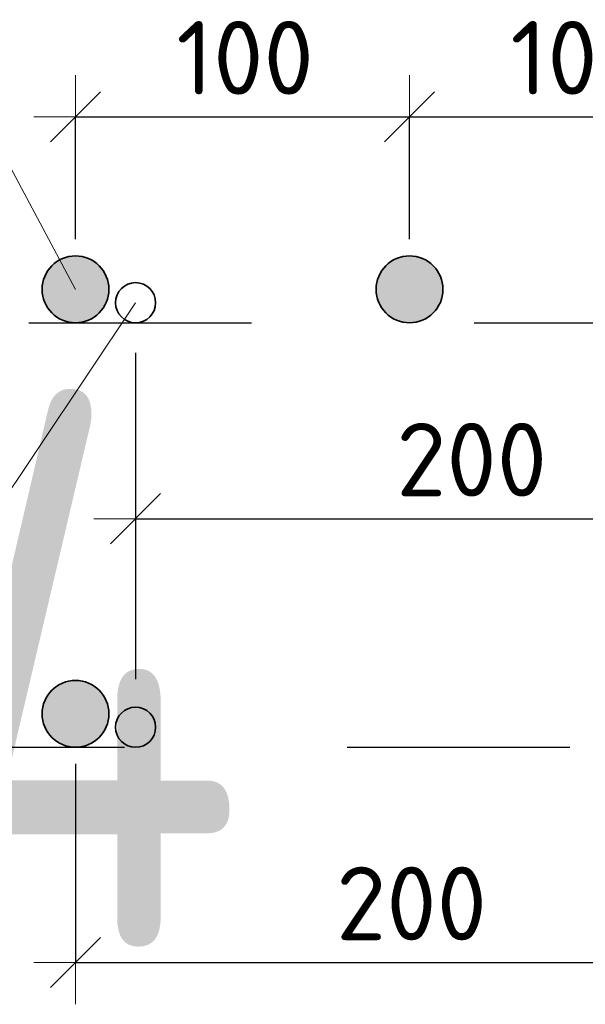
# Model space of a CAD drawing. Header units: metres. Extents: x -38 to 97, y -15 to 21.
# Tile 123 of 132: x 76.117 to 76.371, y 7.921 to 8.363. Entities that reach past the tile are written whole.
import ezdxf

# ---------------------------------------------------------------- set-up
doc = ezdxf.new("R2010")
doc.units = ezdxf.units.M
doc.header["$PDMODE"] = 65
doc.linetypes.add('______2', pattern=[0.0405, 0.03, -0.0105])
doc.layers.add('XR$3$_3898', color=7, linetype='Continuous')
doc.layers.add('XR$5$_3898', color=7, linetype='Continuous')
doc.layers.add('XR$3$Размерная линия_ общее', color=7, linetype='Continuous', lineweight=13)
doc.layers.add('XR$5$Размерная линия_ общее', color=7, linetype='Continuous', lineweight=13)
doc.styles.add('ISOCPEUR', font='txt')
doc.dimstyles.new('DIMSTYLE_8', dxfattribs={"dimtxt": 0.033, "dimasz": 0.0375, "dimexe": 0, "dimexo": 0, "dimgap": 0.0165, "dimtad": 2, "dimdec": 0, "dimlfac": 1000, "dimrnd": 1, "dimzin": 12, "dimdsep": 46, "dimtxsty": 'ISOCPEUR', "dimblk1": 'ALL_ML_STRICH', "dimblk2": 'ALL_ML_STRICH', "dimsah": 1, "dimcen": 0, "dimclrd": 7, "dimclre": 256, "dimclrt": 7, "dimadec": 0, "dimazin": 0, "dimtfac": 1, "dimtdec": 0, "dimtix": 1, "dimtmove": 2, "dimatfit": 3, "dimfxl": 0, "dimtzin": 0, "dimlwd": 0, "dimlwe": -3, "dimarcsym": 0})

# ---------------------------------------------------------------- blocks, each defined once
blk = doc.blocks.new('ALL_ML_STRICH')
at = {"color": 0, "linetype": 'ByBlock', "lineweight": -2}
for p, q in [((0, -0.5), (0, 0.5)), ((-0.3, -0.3), (0.3, 0.3)), ((-1, 0), (0.5, 0))]:
    blk.add_line(p, q, dxfattribs=at)
blk = doc.blocks.new('*D56')
at = {"layer": 'DEFPOINTS', "color": 7, "linetype": 'Continuous', "lineweight": 13, "transparency": 33554687}
for p in [(76.14196, 8.31961), (76.14196, 8.24218), (76.29196, 8.24218)]:
    blk.add_point(p, dxfattribs=at)
at = {"layer": 'XR$3$Размерная линия_ общее', "color": 253, "linetype": 'Continuous', "lineweight": -2, "true_color": 0xa0a0a0, "transparency": 33554687}
for p, q in [((76.14196, 8.26468), (76.14196, 8.31961)), ((76.29196, 8.26468), (76.29196, 8.31961))]:
    blk.add_line(p, q, dxfattribs=at)
at = {"layer": 'XR$3$Размерная линия_ общее', "color": 7, "linetype": 'Continuous', "lineweight": -2, "transparency": 33554687}
blk.add_line((76.14196, 8.31961), (76.29196, 8.31961), dxfattribs=at)
at = {"layer": 'XR$3$Размерная линия_ общее', "color": 7, "linetype": 'Continuous', "lineweight": 13, "transparency": 33554687, "xscale": 0.0375, "yscale": 0.0375, "zscale": 0.0375, "rotation": 180}
blk.add_blockref('ALL_ML_STRICH', (76.14196, 8.31961), dxfattribs=at)
at = {"layer": 'XR$3$Размерная линия_ общее', "color": 7, "linetype": 'Continuous', "lineweight": 13, "transparency": 33554687, "xscale": 0.0375, "yscale": 0.0375, "zscale": 0.0375}
blk.add_blockref('ALL_ML_STRICH', (76.29196, 8.31961), dxfattribs=at)
at = {"layer": 'XR$3$Размерная линия_ общее', "color": 7, "linetype": 'Continuous', "lineweight": 13, "transparency": 33554687, "insert": (76.18726, 8.36261), "char_height": 0.033, "width": 0.00165, "attachment_point": 1, "line_spacing_factor": 0.60241, "style": 'ISOCPEUR'}
blk.add_mtext('100', dxfattribs=at)
blk = doc.blocks.new('*D57')
at = {"layer": 'DEFPOINTS', "color": 7, "linetype": 'Continuous', "lineweight": 13, "transparency": 33554687}
for p in [(76.29196, 8.31961), (76.29196, 8.24218), (76.44196, 8.24218)]:
    blk.add_point(p, dxfattribs=at)
at = {"layer": 'XR$3$Размерная линия_ общее', "color": 253, "linetype": 'Continuous', "lineweight": -2, "true_color": 0xa0a0a0, "transparency": 33554687}
for p, q in [((76.29196, 8.26468), (76.29196, 8.31961)), ((76.44196, 8.26468), (76.44196, 8.31961))]:
    blk.add_line(p, q, dxfattribs=at)
at = {"layer": 'XR$3$Размерная линия_ общее', "color": 7, "linetype": 'Continuous', "lineweight": -2, "transparency": 33554687}
blk.add_line((76.29196, 8.31961), (76.44196, 8.31961), dxfattribs=at)
at = {"layer": 'XR$3$Размерная линия_ общее', "color": 7, "linetype": 'Continuous', "lineweight": 13, "transparency": 33554687, "xscale": 0.0375, "yscale": 0.0375, "zscale": 0.0375, "rotation": 180}
blk.add_blockref('ALL_ML_STRICH', (76.29196, 8.31961), dxfattribs=at)
at = {"layer": 'XR$3$Размерная линия_ общее', "color": 7, "linetype": 'Continuous', "lineweight": 13, "transparency": 33554687, "xscale": 0.0375, "yscale": 0.0375, "zscale": 0.0375}
blk.add_blockref('ALL_ML_STRICH', (76.44196, 8.31961), dxfattribs=at)
at = {"layer": 'XR$3$Размерная линия_ общее', "color": 7, "linetype": 'Continuous', "lineweight": 13, "transparency": 33554687, "insert": (76.33726, 8.36261), "char_height": 0.033, "width": 0.00165, "attachment_point": 1, "line_spacing_factor": 0.60241, "style": 'ISOCPEUR'}
blk.add_mtext('100', dxfattribs=at)
blk = doc.blocks.new('*D62')
at = {"layer": 'DEFPOINTS', "color": 7, "linetype": 'Continuous', "lineweight": 13, "transparency": 33554687}
for p in [(76.16896, 8.23618), (76.46896, 8.23618), (76.16896, 8.13924)]:
    blk.add_point(p, dxfattribs=at)
at = {"layer": 'XR$3$Размерная линия_ общее', "color": 253, "linetype": 'Continuous', "lineweight": -2, "true_color": 0xa0a0a0, "transparency": 33554687}
for p, q in [((76.16896, 8.21368), (76.16896, 8.13924)), ((76.46896, 8.21368), (76.46896, 8.13924))]:
    blk.add_line(p, q, dxfattribs=at)
at = {"layer": 'XR$3$Размерная линия_ общее', "color": 7, "linetype": 'Continuous', "lineweight": -2, "transparency": 33554687}
blk.add_line((76.16896, 8.13924), (76.46896, 8.13924), dxfattribs=at)
at = {"layer": 'XR$3$Размерная линия_ общее', "color": 7, "linetype": 'Continuous', "lineweight": 13, "transparency": 33554687, "xscale": 0.0375, "yscale": 0.0375, "zscale": 0.0375, "rotation": 180}
blk.add_blockref('ALL_ML_STRICH', (76.16896, 8.13924), dxfattribs=at)
at = {"layer": 'XR$3$Размерная линия_ общее', "color": 7, "linetype": 'Continuous', "lineweight": 13, "transparency": 33554687, "xscale": 0.0375, "yscale": 0.0375, "zscale": 0.0375}
blk.add_blockref('ALL_ML_STRICH', (76.46896, 8.13924), dxfattribs=at)
at = {"layer": 'XR$3$Размерная линия_ общее', "color": 7, "linetype": 'Continuous', "lineweight": 13, "transparency": 33554687, "insert": (76.28596, 8.18224), "char_height": 0.033, "width": 0.00165, "attachment_point": 1, "line_spacing_factor": 0.60241, "style": 'ISOCPEUR'}
blk.add_mtext('200', dxfattribs=at)
blk = doc.blocks.new('*D65')
at = {"layer": 'DEFPOINTS', "color": 7, "linetype": 'Continuous', "lineweight": 13, "transparency": 33554687}
for p in [(76.14196, 8.05168), (76.44196, 8.05168), (76.14196, 7.94007)]:
    blk.add_point(p, dxfattribs=at)
at = {"layer": 'XR$3$Размерная линия_ общее', "color": 253, "linetype": 'Continuous', "lineweight": -2, "true_color": 0xa0a0a0, "transparency": 33554687}
for p, q in [((76.14196, 8.02918), (76.14196, 7.94007)), ((76.44196, 8.02918), (76.44196, 7.94007))]:
    blk.add_line(p, q, dxfattribs=at)
at = {"layer": 'XR$3$Размерная линия_ общее', "color": 7, "linetype": 'Continuous', "lineweight": -2, "transparency": 33554687}
blk.add_line((76.14196, 7.94007), (76.44196, 7.94007), dxfattribs=at)
at = {"layer": 'XR$3$Размерная линия_ общее', "color": 7, "linetype": 'Continuous', "lineweight": 13, "transparency": 33554687, "xscale": 0.0375, "yscale": 0.0375, "zscale": 0.0375, "rotation": 180}
blk.add_blockref('ALL_ML_STRICH', (76.14196, 7.94007), dxfattribs=at)
at = {"layer": 'XR$3$Размерная линия_ общее', "color": 7, "linetype": 'Continuous', "lineweight": 13, "transparency": 33554687, "xscale": 0.0375, "yscale": 0.0375, "zscale": 0.0375}
blk.add_blockref('ALL_ML_STRICH', (76.44196, 7.94007), dxfattribs=at)
at = {"layer": 'XR$3$Размерная линия_ общее', "color": 7, "linetype": 'Continuous', "lineweight": 13, "transparency": 33554687, "insert": (76.25896, 7.98307), "char_height": 0.033, "width": 0.00165, "attachment_point": 1, "line_spacing_factor": 0.60241, "style": 'ISOCPEUR'}
blk.add_mtext('200', dxfattribs=at)
blk = doc.blocks.new('*D706')
at = {"layer": 'DEFPOINTS', "color": 7, "linetype": 'Continuous', "lineweight": 13, "transparency": 33554687}
for p in [(76.14196, 8.31961), (76.14196, 8.24218), (76.29196, 8.24218)]:
    blk.add_point(p, dxfattribs=at)
at = {"layer": 'XR$5$Размерная линия_ общее', "color": 253, "linetype": 'Continuous', "lineweight": -2, "true_color": 0xa0a0a0, "transparency": 33554687}
for p, q in [((76.14196, 8.26468), (76.14196, 8.31961)), ((76.29196, 8.26468), (76.29196, 8.31961))]:
    blk.add_line(p, q, dxfattribs=at)
at = {"layer": 'XR$5$Размерная линия_ общее', "color": 7, "linetype": 'Continuous', "lineweight": -2, "transparency": 33554687}
blk.add_line((76.14196, 8.31961), (76.29196, 8.31961), dxfattribs=at)
at = {"layer": 'XR$5$Размерная линия_ общее', "color": 7, "linetype": 'Continuous', "lineweight": 13, "transparency": 33554687, "xscale": 0.0375, "yscale": 0.0375, "zscale": 0.0375, "rotation": 180}
blk.add_blockref('ALL_ML_STRICH', (76.14196, 8.31961), dxfattribs=at)
at = {"layer": 'XR$5$Размерная линия_ общее', "color": 7, "linetype": 'Continuous', "lineweight": 13, "transparency": 33554687, "xscale": 0.0375, "yscale": 0.0375, "zscale": 0.0375}
blk.add_blockref('ALL_ML_STRICH', (76.29196, 8.31961), dxfattribs=at)
at = {"layer": 'XR$5$Размерная линия_ общее', "color": 7, "linetype": 'Continuous', "lineweight": 13, "transparency": 33554687, "insert": (76.18726, 8.36261), "char_height": 0.033, "width": 0.00165, "attachment_point": 1, "line_spacing_factor": 0.60241, "style": 'ISOCPEUR'}
blk.add_mtext('100', dxfattribs=at)
blk = doc.blocks.new('*D707')
at = {"layer": 'DEFPOINTS', "color": 7, "linetype": 'Continuous', "lineweight": 13, "transparency": 33554687}
for p in [(76.29196, 8.31961), (76.29196, 8.24218), (76.44196, 8.24218)]:
    blk.add_point(p, dxfattribs=at)
at = {"layer": 'XR$5$Размерная линия_ общее', "color": 253, "linetype": 'Continuous', "lineweight": -2, "true_color": 0xa0a0a0, "transparency": 33554687}
for p, q in [((76.29196, 8.26468), (76.29196, 8.31961)), ((76.44196, 8.26468), (76.44196, 8.31961))]:
    blk.add_line(p, q, dxfattribs=at)
at = {"layer": 'XR$5$Размерная линия_ общее', "color": 7, "linetype": 'Continuous', "lineweight": -2, "transparency": 33554687}
blk.add_line((76.29196, 8.31961), (76.44196, 8.31961), dxfattribs=at)
at = {"layer": 'XR$5$Размерная линия_ общее', "color": 7, "linetype": 'Continuous', "lineweight": 13, "transparency": 33554687, "xscale": 0.0375, "yscale": 0.0375, "zscale": 0.0375, "rotation": 180}
blk.add_blockref('ALL_ML_STRICH', (76.29196, 8.31961), dxfattribs=at)
at = {"layer": 'XR$5$Размерная линия_ общее', "color": 7, "linetype": 'Continuous', "lineweight": 13, "transparency": 33554687, "xscale": 0.0375, "yscale": 0.0375, "zscale": 0.0375}
blk.add_blockref('ALL_ML_STRICH', (76.44196, 8.31961), dxfattribs=at)
at = {"layer": 'XR$5$Размерная линия_ общее', "color": 7, "linetype": 'Continuous', "lineweight": 13, "transparency": 33554687, "insert": (76.33726, 8.36261), "char_height": 0.033, "width": 0.00165, "attachment_point": 1, "line_spacing_factor": 0.60241, "style": 'ISOCPEUR'}
blk.add_mtext('100', dxfattribs=at)
blk = doc.blocks.new('*D712')
at = {"layer": 'DEFPOINTS', "color": 7, "linetype": 'Continuous', "lineweight": 13, "transparency": 33554687}
for p in [(76.16896, 8.23618), (76.46896, 8.23618), (76.16896, 8.13924)]:
    blk.add_point(p, dxfattribs=at)
at = {"layer": 'XR$5$Размерная линия_ общее', "color": 253, "linetype": 'Continuous', "lineweight": -2, "true_color": 0xa0a0a0, "transparency": 33554687}
for p, q in [((76.16896, 8.21368), (76.16896, 8.13924)), ((76.46896, 8.21368), (76.46896, 8.13924))]:
    blk.add_line(p, q, dxfattribs=at)
at = {"layer": 'XR$5$Размерная линия_ общее', "color": 7, "linetype": 'Continuous', "lineweight": -2, "transparency": 33554687}
blk.add_line((76.16896, 8.13924), (76.46896, 8.13924), dxfattribs=at)
at = {"layer": 'XR$5$Размерная линия_ общее', "color": 7, "linetype": 'Continuous', "lineweight": 13, "transparency": 33554687, "xscale": 0.0375, "yscale": 0.0375, "zscale": 0.0375, "rotation": 180}
blk.add_blockref('ALL_ML_STRICH', (76.16896, 8.13924), dxfattribs=at)
at = {"layer": 'XR$5$Размерная линия_ общее', "color": 7, "linetype": 'Continuous', "lineweight": 13, "transparency": 33554687, "xscale": 0.0375, "yscale": 0.0375, "zscale": 0.0375}
blk.add_blockref('ALL_ML_STRICH', (76.46896, 8.13924), dxfattribs=at)
at = {"layer": 'XR$5$Размерная линия_ общее', "color": 7, "linetype": 'Continuous', "lineweight": 13, "transparency": 33554687, "insert": (76.28596, 8.18224), "char_height": 0.033, "width": 0.00165, "attachment_point": 1, "line_spacing_factor": 0.60241, "style": 'ISOCPEUR'}
blk.add_mtext('200', dxfattribs=at)
blk = doc.blocks.new('*D715')
at = {"layer": 'DEFPOINTS', "color": 7, "linetype": 'Continuous', "lineweight": 13, "transparency": 33554687}
for p in [(76.14196, 8.05168), (76.44196, 8.05168), (76.14196, 7.94007)]:
    blk.add_point(p, dxfattribs=at)
at = {"layer": 'XR$5$Размерная линия_ общее', "color": 253, "linetype": 'Continuous', "lineweight": -2, "true_color": 0xa0a0a0, "transparency": 33554687}
for p, q in [((76.14196, 8.02918), (76.14196, 7.94007)), ((76.44196, 8.02918), (76.44196, 7.94007))]:
    blk.add_line(p, q, dxfattribs=at)
at = {"layer": 'XR$5$Размерная линия_ общее', "color": 7, "linetype": 'Continuous', "lineweight": -2, "transparency": 33554687}
blk.add_line((76.14196, 7.94007), (76.44196, 7.94007), dxfattribs=at)
at = {"layer": 'XR$5$Размерная линия_ общее', "color": 7, "linetype": 'Continuous', "lineweight": 13, "transparency": 33554687, "xscale": 0.0375, "yscale": 0.0375, "zscale": 0.0375, "rotation": 180}
blk.add_blockref('ALL_ML_STRICH', (76.14196, 7.94007), dxfattribs=at)
at = {"layer": 'XR$5$Размерная линия_ общее', "color": 7, "linetype": 'Continuous', "lineweight": 13, "transparency": 33554687, "xscale": 0.0375, "yscale": 0.0375, "zscale": 0.0375}
blk.add_blockref('ALL_ML_STRICH', (76.44196, 7.94007), dxfattribs=at)
at = {"layer": 'XR$5$Размерная линия_ общее', "color": 7, "linetype": 'Continuous', "lineweight": 13, "transparency": 33554687, "insert": (76.25896, 7.98307), "char_height": 0.033, "width": 0.00165, "attachment_point": 1, "line_spacing_factor": 0.60241, "style": 'ISOCPEUR'}
blk.add_mtext('200', dxfattribs=at)

msp = doc.modelspace()

# ---------------------------------------------------------------- hatches: boundary and pattern name
at = {"linetype": 'Continuous', "lineweight": 25, "true_color": 0xa2a2a2, "transparency": 33554687}
for points in [[(76.15386, 8.25131), (76.15257, 8.25278), (76.1511, 8.25408), (76.14946, 8.25517), (76.1477, 8.25603), (76.14585, 8.25667), (76.14392, 8.25705), (76.14196, 8.25718), (76.14001, 8.25705), (76.13808, 8.25667), (76.13622, 8.25603), (76.13446, 8.25517), (76.13283, 8.25408), (76.13136, 8.25278), (76.13006, 8.25131), (76.12897, 8.24968), (76.12811, 8.24792), (76.12748, 8.24606), (76.12709, 8.24413), (76.12696, 8.24218), (76.12709, 8.24022), (76.12748, 8.23829), (76.12811, 8.23644), (76.12897, 8.23468), (76.13006, 8.23305), (76.13136, 8.23157), (76.13283, 8.23028), (76.13446, 8.22919), (76.13622, 8.22832), (76.13808, 8.22769), (76.14001, 8.2273), (76.14196, 8.22718), (76.14392, 8.2273), (76.14585, 8.22769), (76.1477, 8.22832), (76.14946, 8.22919), (76.1511, 8.23028), (76.15257, 8.23157), (76.15386, 8.23305), (76.15495, 8.23468), (76.15582, 8.23644), (76.15645, 8.23829), (76.15684, 8.24022), (76.15696, 8.24218), (76.15684, 8.24413), (76.15645, 8.24606), (76.15582, 8.24792), (76.15495, 8.24968)], [(76.15386, 8.25131), (76.15257, 8.25278), (76.1511, 8.25408), (76.14946, 8.25517), (76.1477, 8.25603), (76.14585, 8.25667), (76.14392, 8.25705), (76.14196, 8.25718), (76.14001, 8.25705), (76.13808, 8.25667), (76.13622, 8.25603), (76.13446, 8.25517), (76.13283, 8.25408), (76.13136, 8.25278), (76.13006, 8.25131), (76.12897, 8.24968), (76.12811, 8.24792), (76.12748, 8.24606), (76.12709, 8.24413), (76.12696, 8.24218), (76.12709, 8.24022), (76.12748, 8.23829), (76.12811, 8.23644), (76.12897, 8.23468), (76.13006, 8.23305), (76.13136, 8.23157), (76.13283, 8.23028), (76.13446, 8.22919), (76.13622, 8.22832), (76.13808, 8.22769), (76.14001, 8.2273), (76.14196, 8.22718), (76.14392, 8.2273), (76.14585, 8.22769), (76.1477, 8.22832), (76.14946, 8.22919), (76.1511, 8.23028), (76.15257, 8.23157), (76.15386, 8.23305), (76.15495, 8.23468), (76.15582, 8.23644), (76.15645, 8.23829), (76.15684, 8.24022), (76.15696, 8.24218), (76.15684, 8.24413), (76.15645, 8.24606), (76.15582, 8.24792), (76.15495, 8.24968)], [(76.30386, 8.25131), (76.30257, 8.25278), (76.3011, 8.25408), (76.29946, 8.25517), (76.2977, 8.25603), (76.29585, 8.25667), (76.29392, 8.25705), (76.29196, 8.25718), (76.29001, 8.25705), (76.28808, 8.25667), (76.28622, 8.25603), (76.28446, 8.25517), (76.28283, 8.25408), (76.28136, 8.25278), (76.28006, 8.25131), (76.27897, 8.24968), (76.27811, 8.24792), (76.27748, 8.24606), (76.27709, 8.24413), (76.27696, 8.24218), (76.27709, 8.24022), (76.27748, 8.23829), (76.27811, 8.23644), (76.27897, 8.23468), (76.28006, 8.23305), (76.28136, 8.23157), (76.28283, 8.23028), (76.28446, 8.22919), (76.28622, 8.22832), (76.28808, 8.22769), (76.29001, 8.2273), (76.29196, 8.22718), (76.29392, 8.2273), (76.29585, 8.22769), (76.2977, 8.22832), (76.29946, 8.22919), (76.3011, 8.23028), (76.30257, 8.23157), (76.30386, 8.23305), (76.30495, 8.23468), (76.30582, 8.23644), (76.30645, 8.23829), (76.30684, 8.24022), (76.30696, 8.24218), (76.30684, 8.24413), (76.30645, 8.24606), (76.30582, 8.24792), (76.30495, 8.24968)], [(76.30386, 8.25131), (76.30257, 8.25278), (76.3011, 8.25408), (76.29946, 8.25517), (76.2977, 8.25603), (76.29585, 8.25667), (76.29392, 8.25705), (76.29196, 8.25718), (76.29001, 8.25705), (76.28808, 8.25667), (76.28622, 8.25603), (76.28446, 8.25517), (76.28283, 8.25408), (76.28136, 8.25278), (76.28006, 8.25131), (76.27897, 8.24968), (76.27811, 8.24792), (76.27748, 8.24606), (76.27709, 8.24413), (76.27696, 8.24218), (76.27709, 8.24022), (76.27748, 8.23829), (76.27811, 8.23644), (76.27897, 8.23468), (76.28006, 8.23305), (76.28136, 8.23157), (76.28283, 8.23028), (76.28446, 8.22919), (76.28622, 8.22832), (76.28808, 8.22769), (76.29001, 8.2273), (76.29196, 8.22718), (76.29392, 8.2273), (76.29585, 8.22769), (76.2977, 8.22832), (76.29946, 8.22919), (76.3011, 8.23028), (76.30257, 8.23157), (76.30386, 8.23305), (76.30495, 8.23468), (76.30582, 8.23644), (76.30645, 8.23829), (76.30684, 8.24022), (76.30696, 8.24218), (76.30684, 8.24413), (76.30645, 8.24606), (76.30582, 8.24792), (76.30495, 8.24968)], [(76.15386, 8.06081), (76.15257, 8.06228), (76.1511, 8.06358), (76.14946, 8.06467), (76.1477, 8.06553), (76.14585, 8.06617), (76.14392, 8.06655), (76.14196, 8.06668), (76.14001, 8.06655), (76.13808, 8.06617), (76.13622, 8.06553), (76.13446, 8.06467), (76.13283, 8.06358), (76.13136, 8.06228), (76.13006, 8.06081), (76.12897, 8.05918), (76.12811, 8.05742), (76.12748, 8.05556), (76.12709, 8.05363), (76.12696, 8.05168), (76.12709, 8.04972), (76.12748, 8.04779), (76.12811, 8.04594), (76.12897, 8.04418), (76.13006, 8.04255), (76.13136, 8.04107), (76.13283, 8.03978), (76.13446, 8.03869), (76.13622, 8.03782), (76.13808, 8.03719), (76.14001, 8.0368), (76.14196, 8.03668), (76.14392, 8.0368), (76.14585, 8.03719), (76.1477, 8.03782), (76.14946, 8.03869), (76.1511, 8.03978), (76.15257, 8.04107), (76.15386, 8.04255), (76.15495, 8.04418), (76.15582, 8.04594), (76.15645, 8.04779), (76.15684, 8.04972), (76.15696, 8.05168), (76.15684, 8.05363), (76.15645, 8.05556), (76.15582, 8.05742), (76.15495, 8.05918)], [(76.15386, 8.06081), (76.15257, 8.06228), (76.1511, 8.06358), (76.14946, 8.06467), (76.1477, 8.06553), (76.14585, 8.06617), (76.14392, 8.06655), (76.14196, 8.06668), (76.14001, 8.06655), (76.13808, 8.06617), (76.13622, 8.06553), (76.13446, 8.06467), (76.13283, 8.06358), (76.13136, 8.06228), (76.13006, 8.06081), (76.12897, 8.05918), (76.12811, 8.05742), (76.12748, 8.05556), (76.12709, 8.05363), (76.12696, 8.05168), (76.12709, 8.04972), (76.12748, 8.04779), (76.12811, 8.04594), (76.12897, 8.04418), (76.13006, 8.04255), (76.13136, 8.04107), (76.13283, 8.03978), (76.13446, 8.03869), (76.13622, 8.03782), (76.13808, 8.03719), (76.14001, 8.0368), (76.14196, 8.03668), (76.14392, 8.0368), (76.14585, 8.03719), (76.1477, 8.03782), (76.14946, 8.03869), (76.1511, 8.03978), (76.15257, 8.04107), (76.15386, 8.04255), (76.15495, 8.04418), (76.15582, 8.04594), (76.15645, 8.04779), (76.15684, 8.04972), (76.15696, 8.05168), (76.15684, 8.05363), (76.15645, 8.05556), (76.15582, 8.05742), (76.15495, 8.05918)]]:
    msp.add_hatch(color=253, dxfattribs=at).paths.add_polyline_path(points)

# ---------------------------------------------------------------- linework, layer by layer
at = {"color": 8, "linetype": '______2', "lineweight": -3, "true_color": 0x737373, "transparency": 33554687}
for p, q in [((76.12096, 8.22718), (77.11696, 8.22718)), ((76.12096, 8.22718), (77.11696, 8.22718)), ((76.06396, 8.03668), (77.11696, 8.03668)), ((76.06396, 8.03668), (77.11696, 8.03668))]:
    msp.add_line(p, q, dxfattribs=at)
at = {"color": 7, "linetype": 'Continuous', "lineweight": 13, "transparency": 33554687}
for points in [[(75.81694, 8.31961), (76.10053, 8.31961), (76.14196, 8.24218)], [(75.81694, 8.31961), (76.10053, 8.31961), (76.14196, 8.24218)], [(75.81694, 8.13924), (76.10395, 8.13924), (76.16896, 8.23618)], [(75.81694, 8.13924), (76.10395, 8.13924), (76.16896, 8.23618)]]:
    msp.add_lwpolyline(points, dxfattribs=at)
at = {"layer": 'XR$3$_3898', "color": 7, "linetype": 'Continuous', "lineweight": 35, "transparency": 33554687}
for centre, radius in [((76.14196, 8.24218), 0.015), ((76.29196, 8.24218), 0.015), ((76.16896, 8.23618), 0.009), ((76.14196, 8.05168), 0.015), ((76.16896, 8.04568), 0.009)]:
    msp.add_circle(centre, radius, dxfattribs=at)
at = {"layer": 'XR$3$Размерная линия_ общее', "color": 253, "linetype": 'Continuous', "lineweight": -3, "true_color": 0xa0a0a0, "transparency": 33554687}
msp.add_line((76.16896, 8.13924), (76.16896, 8.06724), dxfattribs=at)
at = {"layer": 'XR$5$_3898', "color": 7, "linetype": 'Continuous', "lineweight": 35, "transparency": 33554687}
for centre, radius in [((76.14196, 8.24218), 0.015), ((76.29196, 8.24218), 0.015), ((76.16896, 8.23618), 0.009), ((76.14196, 8.05168), 0.015), ((76.16896, 8.04568), 0.009)]:
    msp.add_circle(centre, radius, dxfattribs=at)
at = {"layer": 'XR$5$Размерная линия_ общее', "color": 253, "linetype": 'Continuous', "lineweight": -3, "true_color": 0xa0a0a0, "transparency": 33554687}
msp.add_line((76.16896, 8.13924), (76.16896, 8.06724), dxfattribs=at)

# ---------------------------------------------------------------- texts
at = {"color": 7, "linetype": 'Continuous', "lineweight": 35, "transparency": 33554687, "insert": (75.97995, 7.94671), "char_height": 0.25, "width": 0.4204682, "attachment_point": 7, "style": 'ISOCPEUR'}
msp.add_mtext('\\W0.76;14', dxfattribs=at)

# ---------------------------------------------------------------- dimensions: what is measured, and where the dimension line sits
at = {"layer": 'XR$3$Размерная линия_ общее', "color": 7, "linetype": 'Continuous', "lineweight": 13, "transparency": 33554687}
for base, p1, p2, text, picture, middle in [((76.29196, 8.31961), (76.14196, 8.26468), (76.29196, 8.26468), '100', '*D56', (76.21696, 8.33611)), ((76.44196, 8.31961), (76.29196, 8.26468), (76.44196, 8.26468), '100', '*D57', (76.36696, 8.33611)), ((76.46896, 8.13924), (76.16896, 8.21368), (76.46896, 8.21368), '200', '*D62', (76.31896, 8.15574)), ((76.44196, 7.94007), (76.14196, 8.02918), (76.44196, 8.02918), '200', '*D65', (76.29196, 7.95657))]:
    dim = msp.add_linear_dim(base=base, p1=p1, p2=p2, text=text, dimstyle='DIMSTYLE_8', override={"dimpost": '<>', "dimclrd": 7, "dimclre": 253, "dimclrt": 7, "dimlwd": 0, "dimlwe": 65533}, dxfattribs=at)
    dim.commit()
    dim.dimension.update_dxf_attribs({"geometry": picture, "text_midpoint": middle, "dimtype": 160})
at = {"layer": 'XR$5$Размерная линия_ общее', "color": 7, "linetype": 'Continuous', "lineweight": 13, "transparency": 33554687}
for base, p1, p2, text, picture, middle in [((76.29196, 8.31961), (76.14196, 8.26468), (76.29196, 8.26468), '100', '*D706', (76.21696, 8.33611)), ((76.44196, 8.31961), (76.29196, 8.26468), (76.44196, 8.26468), '100', '*D707', (76.36696, 8.33611)), ((76.46896, 8.13924), (76.16896, 8.21368), (76.46896, 8.21368), '200', '*D712', (76.31896, 8.15574)), ((76.44196, 7.94007), (76.14196, 8.02918), (76.44196, 8.02918), '200', '*D715', (76.29196, 7.95657))]:
    dim = msp.add_linear_dim(base=base, p1=p1, p2=p2, text=text, dimstyle='DIMSTYLE_8', override={"dimpost": '<>', "dimclrd": 7, "dimclre": 253, "dimclrt": 7, "dimlwd": 0, "dimlwe": 65533}, dxfattribs=at)
    dim.commit()
    dim.dimension.update_dxf_attribs({"geometry": picture, "text_midpoint": middle, "dimtype": 160})

doc.saveas('drawing.dxf')
